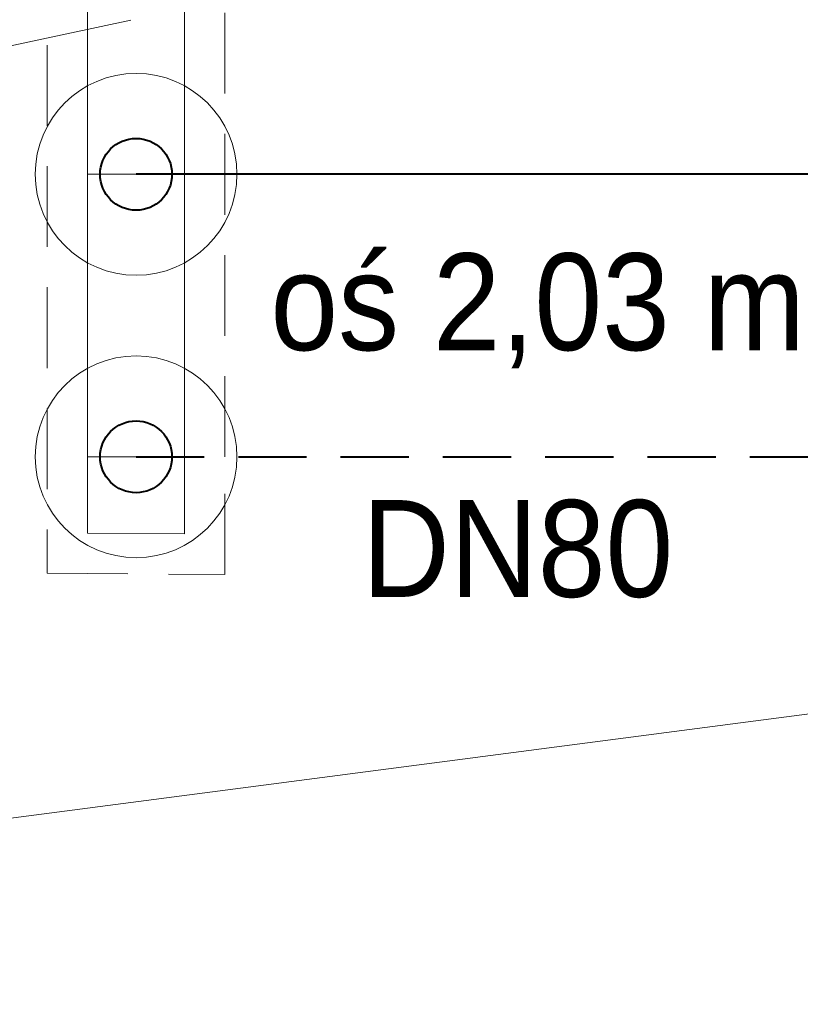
# Model space of a CAD drawing. Header units: millimetres. Extents: x -26122 to -12632, y -5851 to 1414.
# Tile 25 of 73: x -18440 to -18343, y -483 to -361. Entities that reach past the tile are written whole.
import ezdxf

# ---------------------------------------------------------------- set-up
doc = ezdxf.new("R2010")
doc.units = ezdxf.units.MM
doc.linetypes.add('DASH', pattern=[15, 10, -5])
doc.linetypes.add('DASHED', pattern=[181.05, 120.7, -60.35])
for name, color, linetype, lineweight in [('A-INW-SC', 30, 'Continuous', 13), ('SAN_Przewody powrotne CO na rzucie', 104, 'Continuous', 40), ('ściany', 84, 'Continuous', 35)]:
    doc.layers.add(name, color=color, linetype=linetype, lineweight=lineweight)
doc.styles.get("Standard").update_dxf_attribs({"font": 'arial.ttf'})

msp = doc.modelspace()

# ---------------------------------------------------------------- linework, layer by layer
at = {"color": 7, "lineweight": 15}
for p, q in [((-18615.06, -401.06), (-18425.78, -360.56)), ((-18617.2, -482.5), (-18262.55, -436.16))]:
    msp.add_line(p, q, dxfattribs=at)
at = {"layer": 'A-INW-SC', "color": 7}
for p, q in [((-18419.13, -379.66), (-18431.13, -379.66)), ((-18419.13, -414.66), (-18431.13, -414.66))]:
    msp.add_line(p, q, dxfattribs=at)
at = {"layer": 'A-INW-SC', "color": 7, "linetype": 'DASH'}
msp.add_lwpolyline([(-18436.13, -429.07), (-18414.13, -429.26), (-18414.13, -414.66), (-18414.13, -384.66), (-18414.13, -354.66), (-18414.13, -324.66), (-18414.16, -243.66), (-18436.16, -243.66)], close=True, dxfattribs=at)
at = {"layer": 'A-INW-SC', "color": 7}
msp.add_lwpolyline([(-18431.13, -424.11), (-18419.13, -424.21), (-18419.13, -414.66), (-18419.13, -384.66), (-18419.13, -354.66), (-18419.13, -324.66), (-18419.15, -248.66), (-18431.15, -248.66), (-18431.13, -424.11)], dxfattribs=at)
for centre in [(-18425.13, -379.66), (-18425.13, -414.66)]:
    msp.add_circle(centre, 12.5, dxfattribs=at)
at = {"layer": 'SAN_Przewody powrotne CO na rzucie', "color": 7}
msp.add_line((-18297.55, -379.66), (-18425.13, -379.66), dxfattribs=at)
at = {"layer": 'SAN_Przewody powrotne CO na rzucie', "color": 7, "linetype": 'DASHED', "ltscale": 0.07}
msp.add_line((-18425.13, -414.66), (-18312.55, -414.66), dxfattribs=at)
at = {"layer": 'SAN_Przewody powrotne CO na rzucie', "color": 7}
for centre in [(-18425.13, -379.66), (-18425.13, -414.66)]:
    msp.add_circle(centre, 4.45, dxfattribs=at)

# ---------------------------------------------------------------- texts
at = {"layer": 'ściany', "color": 7, "linetype": 'DASHED', "char_height": 12, "attachment_point": 1}
for s, width, insert in [('{\\W0.9;oś 2,03 mnpp}', 126.6943, (-18408.49, -389.45)), ('{\\W0.9;DN80}', 123.8104, (-18397.15, -420.02))]:
    msp.add_mtext_dynamic_manual_height_columns(s, width=width, gutter_width=0.625, heights=[0], dxfattribs=dict(at, insert=insert))

doc.saveas('drawing.dxf')
